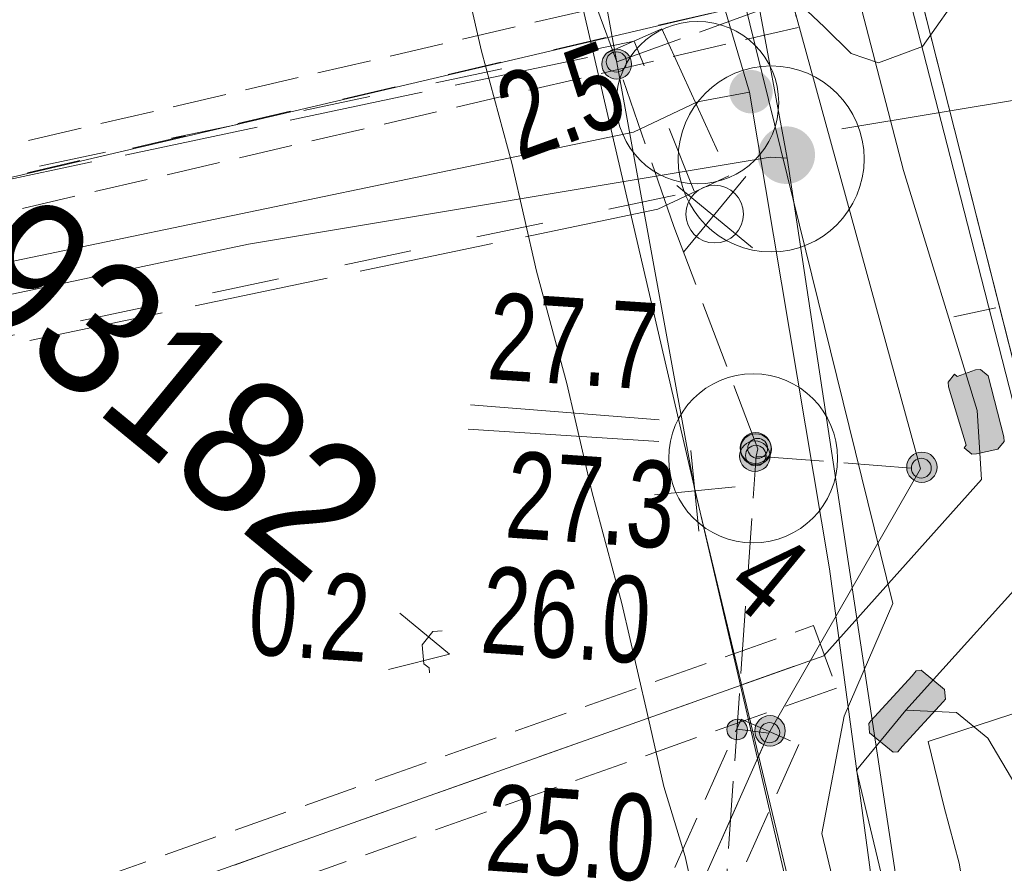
# Model space of a CAD drawing. Header units: metres. Extents: x -740 to 758, y -633 to 854.
# Tile 79 of 256: x -472 to -466, y 16 to 21. Entities that reach past the tile are written whole.
import ezdxf

# ---------------------------------------------------------------- set-up
doc = ezdxf.new("R2010")
doc.units = ezdxf.units.M
doc.header["$MEASUREMENT"] = 0
for name, pattern in [('333_125', [0.4576, 0.3328, -0.1248]), ('333_333', [0.6656, 0.3328, -0.3328]), ('416_125', [0.5408, 0.416, -0.1248]), ('416_416', [0.832, 0.416, -0.416]), ('832_208', [1.04, 0.832, -0.208])]:
    doc.linetypes.add(name, pattern=pattern)
for name, color, linetype in [('Gas.LOVION', 7, 'Continuous'), ('Grundkarte.LOVION', 7, 'Continuous'), ('Grundkarte_Text.LOVION', 7, 'Continuous'), ('Strom.LOVION', 7, 'Continuous'), ('StromBemass.LOVION', 7, 'Continuous'), ('Telko.LOVION', 7, 'Continuous'), ('Wasser.LOVION', 7, 'Continuous')]:
    doc.layers.add(name, color=color, linetype=linetype)
doc.styles.add('ERSTELLTER_STIL_1', font='arial.ttf')

msp = doc.modelspace()

# ---------------------------------------------------------------- hatches: boundary and pattern name
at = {"layer": 'Gas.LOVION', "linetype": 'Continuous', "lineweight": 13}
for points in [[(-467.313, 20.2443), (-467.3001, 20.2621), (-467.2895, 20.2815), (-467.2815, 20.302), (-467.2761, 20.3233), (-467.2734, 20.3452), (-467.2735, 20.3672), (-467.2763, 20.389), (-467.2819, 20.4103), (-467.29, 20.4308), (-467.3007, 20.45), (-467.3137, 20.4678), (-467.3288, 20.4838), (-467.3458, 20.4978), (-467.3645, 20.5095), (-467.3844, 20.5188), (-467.4054, 20.5256), (-467.427, 20.5296), (-467.449, 20.5309), (-467.471, 20.5295), (-467.4926, 20.5253), (-467.5135, 20.5184), (-467.5334, 20.509), (-467.5519, 20.4971), (-467.5689, 20.483), (-467.5839, 20.4669), (-467.5968, 20.4491), (-467.6073, 20.4297), (-467.6154, 20.4092), (-467.6208, 20.3879), (-467.6235, 20.366), (-467.6234, 20.344), (-467.6206, 20.3222), (-467.615, 20.3009), (-467.6068, 20.2804), (-467.5962, 20.2612), (-467.5832, 20.2434), (-467.568, 20.2274), (-467.551, 20.2134), (-467.5324, 20.2017), (-467.5125, 20.1924), (-467.4915, 20.1856), (-467.4698, 20.1816), (-467.4479, 20.1803), (-467.4259, 20.1817), (-467.4043, 20.1859), (-467.3834, 20.1928), (-467.3635, 20.2022), (-467.3449, 20.2141), (-467.328, 20.2282)], [(-467.3102, 20.2486), (-467.2973, 20.2664), (-467.2867, 20.2857), (-467.2787, 20.3062), (-467.2733, 20.3276), (-467.2706, 20.3494), (-467.2707, 20.3715), (-467.2735, 20.3933), (-467.2791, 20.4146), (-467.2872, 20.435), (-467.2979, 20.4543), (-467.3109, 20.4721), (-467.326, 20.4881), (-467.343, 20.5021), (-467.3617, 20.5138), (-467.3816, 20.5231), (-467.4026, 20.5298), (-467.4242, 20.5339), (-467.4462, 20.5352), (-467.4682, 20.5338), (-467.4898, 20.5296), (-467.5107, 20.5227), (-467.5306, 20.5132), (-467.5491, 20.5014), (-467.5661, 20.4873), (-467.5811, 20.4712), (-467.594, 20.4533), (-467.6045, 20.434), (-467.6125, 20.4135), (-467.6179, 20.3922), (-467.6206, 20.3703), (-467.6206, 20.3483), (-467.6177, 20.3265), (-467.6122, 20.3052), (-467.604, 20.2847), (-467.5934, 20.2655), (-467.5804, 20.2477), (-467.5652, 20.2317), (-467.5482, 20.2177), (-467.5296, 20.206), (-467.5096, 20.1967), (-467.4887, 20.1899), (-467.467, 20.1859), (-467.4451, 20.1846), (-467.4231, 20.186), (-467.4015, 20.1902), (-467.3806, 20.1971), (-467.3607, 20.2065), (-467.3421, 20.2184), (-467.3252, 20.2325)]]:
    msp.add_hatch(color=7, dxfattribs=at).paths.add_polyline_path(points)
at = {"layer": 'Strom.LOVION', "linetype": 'Continuous', "lineweight": 13}
for points in [[(-466.448, 18.9301), (-466.339, 18.5713), (-466.3523, 18.5553), (-466.304, 18.5156), (-466.2748, 18.5185), (-466.1445, 18.546), (-466.1048, 18.5942), (-466.1077, 18.6235), (-466.2035, 18.9984), (-466.2517, 19.038), (-466.2809, 19.0351), (-466.3952, 18.9944), (-466.4113, 19.0076), (-466.4509, 18.9594)], [(-466.6729, 17.1496), (-466.9267, 16.8735), (-466.9399, 16.8575), (-466.9342, 16.7989), (-466.7896, 16.68), (-466.7603, 16.6829), (-466.7339, 16.715), (-466.4801, 16.9911), (-466.4669, 17.0072), (-466.4726, 17.0657), (-466.6172, 17.1846), (-466.6465, 17.1817)]]:
    msp.add_hatch(color=7, dxfattribs=at).paths.add_polyline_path(points)
at = {"layer": 'StromBemass.LOVION', "linetype": 'Continuous', "lineweight": 13}
for points in [[(-468.4215, 20.8599), (-468.4147, 20.8692), (-468.4092, 20.8794), (-468.405, 20.8901), (-468.4022, 20.9013), (-468.4008, 20.9127), (-468.4008, 20.9242), (-468.4023, 20.9357), (-468.4052, 20.9468), (-468.4095, 20.9576), (-468.415, 20.9676), (-468.4219, 20.9769), (-468.4298, 20.9853), (-468.4387, 20.9927), (-468.4484, 20.9988), (-468.4589, 21.0037), (-468.4699, 21.0072), (-468.4812, 21.0093), (-468.4927, 21.01), (-468.5042, 21.0093), (-468.5155, 21.0071), (-468.5265, 21.0035), (-468.5369, 20.9985), (-468.5466, 20.9923), (-468.5555, 20.9849), (-468.5634, 20.9765), (-468.5701, 20.9671), (-468.5756, 20.957), (-468.5799, 20.9463), (-468.5827, 20.9351), (-468.5841, 20.9237), (-468.5841, 20.9121), (-468.5826, 20.9007), (-468.5797, 20.8895), (-468.5754, 20.8788), (-468.5698, 20.8687), (-468.563, 20.8594), (-468.5551, 20.851), (-468.5462, 20.8437), (-468.5364, 20.8376), (-468.526, 20.8327), (-468.515, 20.8292), (-468.5036, 20.827), (-468.4921, 20.8264), (-468.4806, 20.8271), (-468.4693, 20.8293), (-468.4583, 20.8329), (-468.4479, 20.8379), (-468.4382, 20.8441), (-468.4293, 20.8514)], [(-468.4462, 20.8923), (-468.4417, 20.8986), (-468.4379, 20.9055), (-468.435, 20.9128), (-468.4331, 20.9204), (-468.4321, 20.9282), (-468.4322, 20.9361), (-468.4332, 20.9439), (-468.4352, 20.9515), (-468.4381, 20.9587), (-468.4419, 20.9656), (-468.4465, 20.9719), (-468.4519, 20.9777), (-468.458, 20.9826), (-468.4646, 20.9868), (-468.4717, 20.9901), (-468.4792, 20.9925), (-468.4869, 20.994), (-468.4947, 20.9945), (-468.5026, 20.9939), (-468.5103, 20.9924), (-468.5177, 20.99), (-468.5248, 20.9866), (-468.5314, 20.9824), (-468.5375, 20.9774), (-468.5428, 20.9716), (-468.5474, 20.9653), (-468.5512, 20.9584), (-468.554, 20.9511), (-468.556, 20.9435), (-468.5569, 20.9357), (-468.5569, 20.9278), (-468.5559, 20.92), (-468.5539, 20.9125), (-468.551, 20.9052), (-468.5472, 20.8983), (-468.5426, 20.892), (-468.5372, 20.8863), (-468.5311, 20.8813), (-468.5245, 20.8771), (-468.5174, 20.8738), (-468.5099, 20.8714), (-468.5022, 20.8699), (-468.4943, 20.8695), (-468.4865, 20.87), (-468.4788, 20.8715), (-468.4713, 20.8739), (-468.4642, 20.8773), (-468.4576, 20.8815), (-468.4516, 20.8865)], [(-468.4462, 20.8923), (-468.4417, 20.8986), (-468.4379, 20.9055), (-468.435, 20.9128), (-468.4331, 20.9204), (-468.4321, 20.9282), (-468.4322, 20.9361), (-468.4332, 20.9439), (-468.4352, 20.9515), (-468.4381, 20.9587), (-468.4419, 20.9656), (-468.4465, 20.9719), (-468.4519, 20.9777), (-468.458, 20.9826), (-468.4646, 20.9868), (-468.4717, 20.9901), (-468.4792, 20.9925), (-468.4869, 20.994), (-468.4947, 20.9945), (-468.5026, 20.9939), (-468.5103, 20.9924), (-468.5177, 20.99), (-468.5248, 20.9866), (-468.5314, 20.9824), (-468.5375, 20.9774), (-468.5428, 20.9716), (-468.5474, 20.9653), (-468.5512, 20.9584), (-468.554, 20.9511), (-468.556, 20.9435), (-468.5569, 20.9357), (-468.5569, 20.9278), (-468.5559, 20.92), (-468.5539, 20.9125), (-468.551, 20.9052), (-468.5472, 20.8983), (-468.5426, 20.892), (-468.5372, 20.8863), (-468.5311, 20.8813), (-468.5245, 20.8771), (-468.5174, 20.8738), (-468.5099, 20.8714), (-468.5022, 20.8699), (-468.4943, 20.8695), (-468.4865, 20.87), (-468.4788, 20.8715), (-468.4713, 20.8739), (-468.4642, 20.8773), (-468.4576, 20.8815), (-468.4516, 20.8865)], [(-467.5632, 18.4938), (-467.5563, 18.5035), (-467.5506, 18.5139), (-467.5462, 18.525), (-467.5433, 18.5366), (-467.5418, 18.5484), (-467.5419, 18.5603), (-467.5434, 18.5722), (-467.5464, 18.5837), (-467.5508, 18.5948), (-467.5566, 18.6052), (-467.5636, 18.6148), (-467.5718, 18.6235), (-467.581, 18.6311), (-467.5911, 18.6374), (-467.6019, 18.6424), (-467.6133, 18.6461), (-467.625, 18.6483), (-467.6369, 18.649), (-467.6488, 18.6482), (-467.6605, 18.6459), (-467.6718, 18.6422), (-467.6826, 18.6371), (-467.6926, 18.6307), (-467.7018, 18.6231), (-467.7099, 18.6143), (-467.7169, 18.6047), (-467.7226, 18.5942), (-467.727, 18.5831), (-467.7299, 18.5716), (-467.7313, 18.5597), (-467.7313, 18.5478), (-467.7298, 18.536), (-467.7268, 18.5245), (-467.7223, 18.5134), (-467.7166, 18.503), (-467.7095, 18.4933), (-467.7013, 18.4847), (-467.6921, 18.4771), (-467.682, 18.4707), (-467.6712, 18.4657), (-467.6599, 18.4621), (-467.6482, 18.4599), (-467.6363, 18.4592), (-467.6244, 18.4599), (-467.6127, 18.4622), (-467.6014, 18.4659), (-467.5906, 18.471), (-467.5805, 18.4775), (-467.5714, 18.4851)], [(-467.5613, 18.4859), (-467.5543, 18.4956), (-467.5486, 18.5061), (-467.5442, 18.5173), (-467.5413, 18.5289), (-467.5398, 18.5408), (-467.5398, 18.5528), (-467.5414, 18.5647), (-467.5444, 18.5763), (-467.5488, 18.5874), (-467.5547, 18.5979), (-467.5617, 18.6075), (-467.57, 18.6163), (-467.5792, 18.6239), (-467.5894, 18.6303), (-467.6002, 18.6353), (-467.6116, 18.639), (-467.6234, 18.6412), (-467.6354, 18.6419), (-467.6473, 18.6411), (-467.6591, 18.6388), (-467.6705, 18.6351), (-467.6813, 18.63), (-467.6914, 18.6235), (-467.7006, 18.6158), (-467.7088, 18.6071), (-467.7158, 18.5974), (-467.7216, 18.5868), (-467.7259, 18.5757), (-467.7289, 18.5641), (-467.7304, 18.5522), (-467.7303, 18.5402), (-467.7288, 18.5283), (-467.7258, 18.5167), (-467.7213, 18.5056), (-467.7155, 18.4951), (-467.7084, 18.4854), (-467.7002, 18.4767), (-467.6909, 18.4691), (-467.6808, 18.4627), (-467.6699, 18.4576), (-467.6585, 18.4539), (-467.6467, 18.4517), (-467.6348, 18.451), (-467.6228, 18.4518), (-467.611, 18.4541), (-467.5997, 18.4578), (-467.5888, 18.463), (-467.5787, 18.4694), (-467.5695, 18.4771)], [(-467.5684, 18.4434), (-467.5615, 18.453), (-467.5558, 18.4634), (-467.5515, 18.4744), (-467.5486, 18.4858), (-467.5471, 18.4975), (-467.5472, 18.5094), (-467.5487, 18.5211), (-467.5517, 18.5325), (-467.5561, 18.5435), (-467.5618, 18.5538), (-467.5688, 18.5633), (-467.5769, 18.5719), (-467.586, 18.5794), (-467.596, 18.5857), (-467.6067, 18.5907), (-467.6179, 18.5943), (-467.6296, 18.5965), (-467.6414, 18.5972), (-467.6531, 18.5964), (-467.6647, 18.5942), (-467.676, 18.5905), (-467.6866, 18.5854), (-467.6966, 18.5791), (-467.7057, 18.5715), (-467.7137, 18.5629), (-467.7206, 18.5533), (-467.7263, 18.5429), (-467.7306, 18.5319), (-467.7335, 18.5205), (-467.735, 18.5088), (-467.7349, 18.4969), (-467.7334, 18.4852), (-467.7304, 18.4738), (-467.726, 18.4628), (-467.7203, 18.4525), (-467.7133, 18.443), (-467.7052, 18.4344), (-467.6961, 18.4269), (-467.6861, 18.4206), (-467.6754, 18.4156), (-467.6642, 18.412), (-467.6525, 18.4098), (-467.6407, 18.4091), (-467.629, 18.4099), (-467.6174, 18.4121), (-467.6061, 18.4158), (-467.5955, 18.4209), (-467.5855, 18.4272), (-467.5764, 18.4348)], [(-467.5867, 18.467), (-467.582, 18.4735), (-467.5782, 18.4805), (-467.5753, 18.4879), (-467.5734, 18.4956), (-467.5724, 18.5035), (-467.5724, 18.5114), (-467.5735, 18.5193), (-467.5755, 18.527), (-467.5784, 18.5344), (-467.5823, 18.5413), (-467.587, 18.5477), (-467.5924, 18.5535), (-467.5986, 18.5586), (-467.6053, 18.5628), (-467.6125, 18.5662), (-467.6201, 18.5686), (-467.6279, 18.5701), (-467.6358, 18.5705), (-467.6437, 18.57), (-467.6515, 18.5685), (-467.6591, 18.566), (-467.6663, 18.5626), (-467.673, 18.5583), (-467.6791, 18.5532), (-467.6845, 18.5474), (-467.6892, 18.541), (-467.693, 18.534), (-467.6959, 18.5266), (-467.6978, 18.5189), (-467.6988, 18.511), (-467.6988, 18.5031), (-467.6978, 18.4952), (-467.6958, 18.4875), (-467.6928, 18.4801), (-467.6889, 18.4731), (-467.6843, 18.4667), (-467.6788, 18.4609), (-467.6727, 18.4559), (-467.6659, 18.4517), (-467.6587, 18.4483), (-467.6512, 18.4459), (-467.6433, 18.4444), (-467.6354, 18.4439), (-467.6275, 18.4444), (-467.6197, 18.446), (-467.6121, 18.4484), (-467.6049, 18.4519), (-467.5982, 18.4561), (-467.5921, 18.4612)], [(-467.5867, 18.467), (-467.582, 18.4735), (-467.5782, 18.4805), (-467.5753, 18.4879), (-467.5734, 18.4956), (-467.5724, 18.5035), (-467.5724, 18.5114), (-467.5735, 18.5193), (-467.5755, 18.527), (-467.5784, 18.5344), (-467.5823, 18.5413), (-467.587, 18.5477), (-467.5924, 18.5535), (-467.5986, 18.5586), (-467.6053, 18.5628), (-467.6125, 18.5662), (-467.6201, 18.5686), (-467.6279, 18.5701), (-467.6358, 18.5705), (-467.6437, 18.57), (-467.6515, 18.5685), (-467.6591, 18.566), (-467.6663, 18.5626), (-467.673, 18.5583), (-467.6791, 18.5532), (-467.6845, 18.5474), (-467.6892, 18.541), (-467.693, 18.534), (-467.6959, 18.5266), (-467.6978, 18.5189), (-467.6988, 18.511), (-467.6988, 18.5031), (-467.6978, 18.4952), (-467.6958, 18.4875), (-467.6928, 18.4801), (-467.6889, 18.4731), (-467.6843, 18.4667), (-467.6788, 18.4609), (-467.6727, 18.4559), (-467.6659, 18.4517), (-467.6587, 18.4483), (-467.6512, 18.4459), (-467.6433, 18.4444), (-467.6354, 18.4439), (-467.6275, 18.4444), (-467.6197, 18.446), (-467.6121, 18.4484), (-467.6049, 18.4519), (-467.5982, 18.4561), (-467.5921, 18.4612)], [(-467.5766, 18.5126), (-467.5721, 18.5189), (-467.5684, 18.5257), (-467.5656, 18.5328), (-467.5637, 18.5403), (-467.5628, 18.548), (-467.5628, 18.5557), (-467.5638, 18.5633), (-467.5657, 18.5708), (-467.5686, 18.5779), (-467.5723, 18.5847), (-467.5769, 18.5909), (-467.5822, 18.5965), (-467.5881, 18.6014), (-467.5946, 18.6055), (-467.6016, 18.6087), (-467.609, 18.6111), (-467.6165, 18.6125), (-467.6242, 18.613), (-467.6319, 18.6125), (-467.6395, 18.611), (-467.6468, 18.6086), (-467.6538, 18.6053), (-467.6603, 18.6011), (-467.6662, 18.5962), (-467.6715, 18.5906), (-467.676, 18.5843), (-467.6797, 18.5776), (-467.6825, 18.5704), (-467.6844, 18.5629), (-467.6853, 18.5553), (-467.6853, 18.5476), (-467.6843, 18.5399), (-467.6823, 18.5325), (-467.6795, 18.5253), (-467.6757, 18.5186), (-467.6712, 18.5123), (-467.6659, 18.5067), (-467.6599, 18.5018), (-467.6534, 18.4977), (-467.6464, 18.4945), (-467.6391, 18.4921), (-467.6315, 18.4907), (-467.6238, 18.4902), (-467.6161, 18.4907), (-467.6086, 18.4922), (-467.6013, 18.4946), (-467.5943, 18.4979), (-467.5878, 18.5021), (-467.5819, 18.507)], [(-467.5766, 18.5126), (-467.5721, 18.5189), (-467.5684, 18.5257), (-467.5656, 18.5328), (-467.5637, 18.5403), (-467.5628, 18.548), (-467.5628, 18.5557), (-467.5638, 18.5633), (-467.5657, 18.5708), (-467.5686, 18.5779), (-467.5723, 18.5847), (-467.5769, 18.5909), (-467.5822, 18.5965), (-467.5881, 18.6014), (-467.5946, 18.6055), (-467.6016, 18.6087), (-467.609, 18.6111), (-467.6165, 18.6125), (-467.6242, 18.613), (-467.6319, 18.6125), (-467.6395, 18.611), (-467.6468, 18.6086), (-467.6538, 18.6053), (-467.6603, 18.6011), (-467.6662, 18.5962), (-467.6715, 18.5906), (-467.676, 18.5843), (-467.6797, 18.5776), (-467.6825, 18.5704), (-467.6844, 18.5629), (-467.6853, 18.5553), (-467.6853, 18.5476), (-467.6843, 18.5399), (-467.6823, 18.5325), (-467.6795, 18.5253), (-467.6757, 18.5186), (-467.6712, 18.5123), (-467.6659, 18.5067), (-467.6599, 18.5018), (-467.6534, 18.4977), (-467.6464, 18.4945), (-467.6391, 18.4921), (-467.6315, 18.4907), (-467.6238, 18.4902), (-467.6161, 18.4907), (-467.6086, 18.4922), (-467.6013, 18.4946), (-467.5943, 18.4979), (-467.5878, 18.5021), (-467.5819, 18.507)], [(-467.5766, 18.5126), (-467.5721, 18.5189), (-467.5684, 18.5257), (-467.5656, 18.5328), (-467.5637, 18.5403), (-467.5628, 18.548), (-467.5628, 18.5557), (-467.5638, 18.5633), (-467.5657, 18.5708), (-467.5686, 18.5779), (-467.5723, 18.5847), (-467.5769, 18.5909), (-467.5822, 18.5965), (-467.5881, 18.6014), (-467.5946, 18.6055), (-467.6016, 18.6087), (-467.609, 18.6111), (-467.6165, 18.6125), (-467.6242, 18.613), (-467.6319, 18.6125), (-467.6395, 18.611), (-467.6468, 18.6086), (-467.6538, 18.6053), (-467.6603, 18.6011), (-467.6662, 18.5962), (-467.6715, 18.5906), (-467.676, 18.5843), (-467.6797, 18.5776), (-467.6825, 18.5704), (-467.6844, 18.5629), (-467.6853, 18.5553), (-467.6853, 18.5476), (-467.6843, 18.5399), (-467.6823, 18.5325), (-467.6795, 18.5253), (-467.6757, 18.5186), (-467.6712, 18.5123), (-467.6659, 18.5067), (-467.6599, 18.5018), (-467.6534, 18.4977), (-467.6464, 18.4945), (-467.6391, 18.4921), (-467.6315, 18.4907), (-467.6238, 18.4902), (-467.6161, 18.4907), (-467.6086, 18.4922), (-467.6013, 18.4946), (-467.5943, 18.4979), (-467.5878, 18.5021), (-467.5819, 18.507)], [(-466.5402, 18.3759), (-466.5333, 18.3854), (-466.5277, 18.3957), (-466.5234, 18.4066), (-466.5205, 18.418), (-466.5191, 18.4297), (-466.5191, 18.4414), (-466.5206, 18.4531), (-466.5236, 18.4644), (-466.5279, 18.4753), (-466.5336, 18.4856), (-466.5406, 18.4951), (-466.5486, 18.5036), (-466.5577, 18.5111), (-466.5676, 18.5173), (-466.5783, 18.5223), (-466.5895, 18.5259), (-466.601, 18.5281), (-466.6127, 18.5288), (-466.6244, 18.528), (-466.636, 18.5258), (-466.6471, 18.5221), (-466.6577, 18.5171), (-466.6676, 18.5107), (-466.6767, 18.5032), (-466.6847, 18.4946), (-466.6915, 18.4851), (-466.6972, 18.4748), (-466.7015, 18.4639), (-466.7043, 18.4525), (-466.7058, 18.4408), (-466.7057, 18.4291), (-466.7042, 18.4174), (-466.7013, 18.4061), (-466.6969, 18.3952), (-466.6912, 18.3849), (-466.6843, 18.3754), (-466.6762, 18.3669), (-466.6672, 18.3594), (-466.6572, 18.3532), (-466.6466, 18.3482), (-466.6354, 18.3446), (-466.6239, 18.3424), (-466.6121, 18.3417), (-466.6004, 18.3425), (-466.5889, 18.3448), (-466.5777, 18.3484), (-466.5671, 18.3535), (-466.5572, 18.3598), (-466.5482, 18.3673)], [(-466.5687, 18.3907), (-466.5642, 18.3969), (-466.5605, 18.4037), (-466.5577, 18.4108), (-466.5558, 18.4183), (-466.5549, 18.4259), (-466.5549, 18.4336), (-466.5559, 18.4412), (-466.5579, 18.4487), (-466.5607, 18.4558), (-466.5644, 18.4625), (-466.569, 18.4688), (-466.5743, 18.4743), (-466.5802, 18.4792), (-466.5867, 18.4833), (-466.5937, 18.4866), (-466.601, 18.4889), (-466.6085, 18.4903), (-466.6162, 18.4908), (-466.6239, 18.4903), (-466.6314, 18.4888), (-466.6387, 18.4864), (-466.6457, 18.4831), (-466.6522, 18.479), (-466.6581, 18.4741), (-466.6633, 18.4684), (-466.6678, 18.4622), (-466.6715, 18.4555), (-466.6743, 18.4483), (-466.6762, 18.4409), (-466.6771, 18.4332), (-466.6771, 18.4255), (-466.6761, 18.4179), (-466.6742, 18.4105), (-466.6713, 18.4033), (-466.6676, 18.3966), (-466.6631, 18.3904), (-466.6578, 18.3848), (-466.6518, 18.3799), (-466.6453, 18.3758), (-466.6384, 18.3726), (-466.6311, 18.3702), (-466.6235, 18.3688), (-466.6158, 18.3684), (-466.6081, 18.3689), (-466.6006, 18.3703), (-466.5933, 18.3727), (-466.5864, 18.376), (-466.5799, 18.3802), (-466.574, 18.3851)], [(-467.702, 16.7793), (-467.6974, 16.7857), (-467.6936, 16.7927), (-467.6907, 16.8001), (-467.6887, 16.8078), (-467.6878, 16.8157), (-467.6878, 16.8236), (-467.6888, 16.8315), (-467.6908, 16.8392), (-467.6937, 16.8465), (-467.6976, 16.8535), (-467.7023, 16.8599), (-467.7077, 16.8656), (-467.7139, 16.8707), (-467.7206, 16.8749), (-467.7278, 16.8783), (-467.7353, 16.8807), (-467.7431, 16.8822), (-467.7511, 16.8826), (-467.759, 16.8821), (-467.7668, 16.8806), (-467.7743, 16.8781), (-467.7815, 16.8747), (-467.7882, 16.8704), (-467.7943, 16.8654), (-467.7997, 16.8596), (-467.8043, 16.8531), (-467.8081, 16.8462), (-467.811, 16.8388), (-467.813, 16.8311), (-467.8139, 16.8232), (-467.8139, 16.8153), (-467.8129, 16.8074), (-467.8109, 16.7997), (-467.8079, 16.7923), (-467.8041, 16.7854), (-467.7994, 16.779), (-467.794, 16.7732), (-467.7878, 16.7682), (-467.7811, 16.764), (-467.7739, 16.7606), (-467.7664, 16.7582), (-467.7586, 16.7567), (-467.7506, 16.7562), (-467.7427, 16.7568), (-467.7349, 16.7583), (-467.7274, 16.7607), (-467.7202, 16.7641), (-467.7135, 16.7684), (-467.7074, 16.7735)], [(-467.702, 16.7793), (-467.6974, 16.7857), (-467.6936, 16.7927), (-467.6907, 16.8001), (-467.6887, 16.8078), (-467.6878, 16.8157), (-467.6878, 16.8236), (-467.6888, 16.8315), (-467.6908, 16.8392), (-467.6937, 16.8465), (-467.6976, 16.8535), (-467.7023, 16.8599), (-467.7077, 16.8656), (-467.7139, 16.8707), (-467.7206, 16.8749), (-467.7278, 16.8783), (-467.7353, 16.8807), (-467.7431, 16.8822), (-467.7511, 16.8826), (-467.759, 16.8821), (-467.7668, 16.8806), (-467.7743, 16.8781), (-467.7815, 16.8747), (-467.7882, 16.8704), (-467.7943, 16.8654), (-467.7997, 16.8596), (-467.8043, 16.8531), (-467.8081, 16.8462), (-467.811, 16.8388), (-467.813, 16.8311), (-467.8139, 16.8232), (-467.8139, 16.8153), (-467.8129, 16.8074), (-467.8109, 16.7997), (-467.8079, 16.7923), (-467.8041, 16.7854), (-467.7994, 16.779), (-467.794, 16.7732), (-467.7878, 16.7682), (-467.7811, 16.764), (-467.7739, 16.7606), (-467.7664, 16.7582), (-467.7586, 16.7567), (-467.7506, 16.7562), (-467.7427, 16.7568), (-467.7349, 16.7583), (-467.7274, 16.7607), (-467.7202, 16.7641), (-467.7135, 16.7684), (-467.7074, 16.7735)], [(-467.4753, 16.7513), (-467.4684, 16.7609), (-467.4627, 16.7713), (-467.4584, 16.7823), (-467.4555, 16.7937), (-467.4541, 16.8055), (-467.4541, 16.8173), (-467.4556, 16.829), (-467.4586, 16.8405), (-467.463, 16.8514), (-467.4687, 16.8618), (-467.4757, 16.8713), (-467.4838, 16.8799), (-467.493, 16.8874), (-467.503, 16.8937), (-467.5137, 16.8987), (-467.5249, 16.9023), (-467.5365, 16.9045), (-467.5484, 16.9052), (-467.5601, 16.9044), (-467.5718, 16.9022), (-467.583, 16.8985), (-467.5937, 16.8934), (-467.6036, 16.8871), (-467.6127, 16.8795), (-467.6208, 16.8709), (-467.6277, 16.8613), (-467.6334, 16.8509), (-467.6377, 16.8399), (-467.6406, 16.8284), (-467.642, 16.8167), (-467.642, 16.8049), (-467.6405, 16.7932), (-467.6375, 16.7817), (-467.6331, 16.7707), (-467.6274, 16.7604), (-467.6204, 16.7509), (-467.6123, 16.7423), (-467.6031, 16.7348), (-467.5931, 16.7285), (-467.5824, 16.7235), (-467.5712, 16.7198), (-467.5595, 16.7177), (-467.5477, 16.717), (-467.5359, 16.7177), (-467.5243, 16.72), (-467.5131, 16.7237), (-467.5024, 16.7287), (-467.4925, 16.7351), (-467.4834, 16.7427)], [(-467.5023, 16.7607), (-467.4977, 16.767), (-467.494, 16.7739), (-467.4911, 16.7811), (-467.4892, 16.7887), (-467.4882, 16.7964), (-467.4883, 16.8043), (-467.4893, 16.812), (-467.4912, 16.8195), (-467.4941, 16.8268), (-467.4979, 16.8336), (-467.5025, 16.8399), (-467.5079, 16.8456), (-467.5139, 16.8505), (-467.5205, 16.8547), (-467.5276, 16.858), (-467.535, 16.8604), (-467.5427, 16.8618), (-467.5505, 16.8623), (-467.5583, 16.8618), (-467.5659, 16.8603), (-467.5733, 16.8579), (-467.5804, 16.8545), (-467.587, 16.8503), (-467.593, 16.8453), (-467.5983, 16.8396), (-467.6028, 16.8333), (-467.6066, 16.8264), (-467.6094, 16.8192), (-467.6113, 16.8116), (-467.6123, 16.8039), (-467.6123, 16.796), (-467.6113, 16.7883), (-467.6093, 16.7808), (-467.6064, 16.7735), (-467.6026, 16.7667), (-467.598, 16.7604), (-467.5927, 16.7547), (-467.5866, 16.7498), (-467.58, 16.7456), (-467.573, 16.7423), (-467.5655, 16.7399), (-467.5579, 16.7385), (-467.5501, 16.738), (-467.5423, 16.7385), (-467.5346, 16.74), (-467.5272, 16.7424), (-467.5202, 16.7458), (-467.5136, 16.75), (-467.5076, 16.755)]]:
    msp.add_hatch(color=7, dxfattribs=at).paths.add_polyline_path(points)
at = {"layer": 'Wasser.LOVION', "linetype": 'Continuous', "lineweight": 13}
msp.add_hatch(color=7, dxfattribs=at).paths.add_polyline_path([(-467.5617, 20.6638), (-467.5518, 20.6774), (-467.5438, 20.6922), (-467.5377, 20.7078), (-467.5335, 20.7241), (-467.5315, 20.7408), (-467.5315, 20.7576), (-467.5337, 20.7742), (-467.5379, 20.7905), (-467.5442, 20.8061), (-467.5523, 20.8208), (-467.5622, 20.8343), (-467.5738, 20.8465), (-467.5867, 20.8572), (-467.601, 20.8662), (-467.6162, 20.8733), (-467.6322, 20.8784), (-467.6487, 20.8815), (-467.6654, 20.8825), (-467.6822, 20.8814), (-467.6987, 20.8782), (-467.7147, 20.8729), (-467.7298, 20.8657), (-467.744, 20.8567), (-467.7569, 20.8459), (-467.7684, 20.8337), (-467.7782, 20.82), (-467.7862, 20.8053), (-467.7924, 20.7897), (-467.7965, 20.7734), (-467.7986, 20.7567), (-467.7985, 20.7399), (-467.7963, 20.7232), (-467.7921, 20.707), (-467.7859, 20.6914), (-467.7777, 20.6767), (-467.7678, 20.6631), (-467.7563, 20.6509), (-467.7433, 20.6402), (-467.7291, 20.6313), (-467.7139, 20.6242), (-467.6979, 20.619), (-467.6814, 20.616), (-467.6646, 20.6149), (-467.6478, 20.6161), (-467.6313, 20.6193), (-467.6154, 20.6245), (-467.6002, 20.6317), (-467.586, 20.6408), (-467.5731, 20.6515)])
msp.add_hatch(color=7, dxfattribs=at).paths.add_polyline_path([(-467.5617, 20.6638), (-467.5518, 20.6774), (-467.5438, 20.6922), (-467.5377, 20.7078), (-467.5335, 20.7241), (-467.5315, 20.7408), (-467.5315, 20.7576), (-467.5337, 20.7742), (-467.5379, 20.7905), (-467.5442, 20.8061), (-467.5523, 20.8208), (-467.5622, 20.8343), (-467.5738, 20.8465), (-467.5867, 20.8572), (-467.601, 20.8662), (-467.6162, 20.8733), (-467.6322, 20.8784), (-467.6487, 20.8815), (-467.6654, 20.8825), (-467.6822, 20.8814), (-467.6987, 20.8782), (-467.7147, 20.8729), (-467.7298, 20.8657), (-467.744, 20.8567), (-467.7569, 20.8459), (-467.7684, 20.8337), (-467.7782, 20.82), (-467.7862, 20.8053), (-467.7924, 20.7897), (-467.7965, 20.7734), (-467.7986, 20.7567), (-467.7985, 20.7399), (-467.7963, 20.7232), (-467.7921, 20.707), (-467.7859, 20.6914), (-467.7777, 20.6767), (-467.7678, 20.6631), (-467.7563, 20.6509), (-467.7433, 20.6402), (-467.7291, 20.6313), (-467.7139, 20.6242), (-467.6979, 20.619), (-467.6814, 20.616), (-467.6646, 20.6149), (-467.6478, 20.6161), (-467.6313, 20.6193), (-467.6154, 20.6245), (-467.6002, 20.6317), (-467.586, 20.6408), (-467.5731, 20.6515)])

# ---------------------------------------------------------------- linework, layer by layer
at = {"layer": 'Gas.LOVION', "color": 5, "linetype": 'Continuous', "lineweight": 18}
for points in [[(-497.5159, -140.6355), (-496.321, -133.0558), (-494.8319, -124.1025), (-492.3808, -110.9322), (-489.7196, -100.0614), (-485.9934, -84.062), (-482.8783, -73.7528), (-479.4638, -62.4242), (-476.4368, -50.9117), (-476.1075, -49.5939), (-475.7715, -46.5315), (-470.5294, -26.6894), (-463.97, -2.7876), (-464.1074, -1.3824), (-464.2725, -0.6005), (-467.443, 20.3402), (-469.3678, 30.8069), (-470.1313, 34.9883), (-470.2546, 35.4935)], [(-467.443, 20.3402), (-467.5469, 20.3448), (-470.7604, 19.809), (-476.8851, 18.5156), (-482.9247, 17.2601), (-488.2589, 16.044)]]:
    msp.add_lwpolyline(points, dxfattribs=at)
at = {"layer": 'Gas.LOVION', "color": 7, "linetype": 'Continuous', "lineweight": 13}
msp.add_circle((-467.5408, 20.3344), 0.5729, dxfattribs=at)
at = {"layer": 'Grundkarte.LOVION', "color": 8, "linetype": 'Continuous', "lineweight": 18}
for points in [[(-407.6555, 54.6924), (-402.3548, 33.4279), (-431.2808, 26.0777), (-465.5926, 17.2847), (-467.9023, 26.3986), (-467.3975, 29.6991), (-476.5401, 66.0752), (-434.6196, 76.8535)], [(-476.5401, 66.0752), (-467.3975, 29.6991), (-467.9023, 26.3986), (-465.5926, 17.2847), (-465.2038, 15.7267), (-465.1545, 15.5247), (-465.0995, 15.264), (-464.9022, 14.4558), (-464.8208, 14.2273), (-464.7979, 13.9931), (-464.6499, 13.3869), (-464.627, 13.1527), (-464.5284, 12.7485), (-464.5055, 12.5143), (-464.4562, 12.3122), (-464.3747, 12.0838), (-464.3518, 11.8495), (-464.3025, 11.6475)], [(-476.5401, 66.0752), (-467.3975, 29.6991), (-467.9023, 26.3986), (-465.5926, 17.2847), (-465.2038, 15.7267), (-465.073, 15.2962), (-465.0008, 14.8599), (-464.9022, 14.4558), (-464.7979, 13.9931), (-464.6992, 13.5889), (-464.627, 13.1527), (-464.5284, 12.7485), (-464.4562, 12.3122), (-464.3518, 11.8495), (-464.2074, 10.977)], [(-467.9023, 26.3986), (-465.5926, 17.2847)], [(-466.9338, 11.6562), (-467.0646, 12.0868), (-467.169, 12.5495), (-467.2997, 12.98), (-467.3984, 13.3842), (-467.5027, 13.8468), (-467.6335, 14.2774), (-467.7378, 14.7401), (-467.8364, 15.1442), (-467.9672, 15.5748), (-468.0716, 16.0375), (-468.2023, 16.468), (-468.3067, 16.9307), (-468.4603, 17.5955), (-468.6461, 18.2867), (-468.7998, 18.9514), (-468.9856, 19.6426), (-469.1393, 20.3074), (-469.3251, 20.9985), (-469.6324, 22.3281)], [(-466.4163, 19.3618), (-466.1557, 19.4168)], [(-466.5743, 16.7454), (-465.5433, 17.0827)], [(-464.3861, 8.2699), (-464.5054, 8.5834), (-464.5662, 8.9026), (-465.4952, 12.3584), (-465.5616, 12.7362), (-465.6545, 13.0818), (-465.7796, 13.4538), (-465.8461, 13.8315), (-466.0319, 14.5227), (-466.0984, 14.9004), (-466.2234, 15.2724), (-466.3163, 15.618), (-466.3828, 15.9957), (-466.4757, 16.3413), (-466.5743, 16.7454)]]:
    msp.add_lwpolyline(points, dxfattribs=at)
at = {"layer": 'Grundkarte.LOVION', "color": 253, "linetype": 'Continuous', "lineweight": 18}
msp.add_lwpolyline([(-464.2074, 10.977), (-464.3518, 11.8495), (-464.4562, 12.3122), (-464.5284, 12.7485), (-464.627, 13.1527), (-464.6992, 13.5889), (-464.7979, 13.9931), (-464.9022, 14.4558), (-465.0008, 14.8599), (-465.073, 15.2962), (-465.2038, 15.7267), (-465.5926, 17.2847), (-467.9023, 26.3986), (-467.3975, 29.6991), (-476.5401, 66.0752)], dxfattribs=at)
at = {"layer": 'Grundkarte.LOVION', "color": 7, "linetype": 'Continuous', "lineweight": 13}
msp.add_circle((-467.6518, 18.4901), 0.5205, dxfattribs=at)
at = {"layer": 'Strom.LOVION', "color": 1, "linetype": 'Continuous', "lineweight": 18}
for points in [[(-475.2437, -45.4307), (-474.2959, -41.0672), (-473.7615, -38.9756), (-473.0988, -35.7779), (-467.0382, -13.7277), (-465.17, -6.0822), (-465.0285, -4.96), (-464.7056, -1.9138), (-465.4845, 7.2611), (-465.3808, 8.4682), (-466.9267, 14.9081), (-467.2283, 16.179), (-467.092, 16.9017), (-466.7905, 17.5962), (-467.8914, 22.0549), (-469.1865, 26.0809), (-469.0521, 28.6359), (-472.0509, 41.1699), (-471.9697, 42.1532), (-476.5739, 62.0375), (-480.4328, 78.0785), (-482.2811, 84.74), (-487.9038, 107.9384), (-492.4394, 124.401)], [(-467.9095, 23.1467), (-467.6308, 22.11), (-466.6204, 18.4256), (-467.5547, 16.7973), (-474.6556, 0.8522), (-474.3091, 0.029), (-473.5864, -4.0382)]]:
    msp.add_lwpolyline(points, dxfattribs=at)
at = {"layer": 'Strom.LOVION', "color": 5, "linetype": 'Continuous', "lineweight": 18}
for points in [[(-472.0562, -34.804), (-469.3436, -25.2139), (-466.4689, -14.411), (-466.3963, -13.3399), (-465.9084, -11.0755), (-465.6302, -9.6887), (-464.3461, -5.4401), (-464.0542, -4.4953), (-463.6361, -1.3659), (-463.5382, -0.1002), (-463.5989, 0.219), (-465.1246, 7.2076), (-465.8726, 9.1147), (-468.5474, 20.6017), (-469.2113, 23.4628), (-468.3933, 28.0944), (-468.6753, 29.6185), (-468.2863, 30.7796), (-468.4136, 31.4765), (-470.0638, 38.3791), (-470.6998, 40.6518), (-470.6267, 41.2648), (-462.9664, 43.4768)], [(-467.0351, 21.4589), (-467.1648, 21.727), (-467.0253, 21.9623), (-466.7778, 22.0013), (-466.6011, 21.856), (-466.495, 21.5265), (-466.4399, 21.2658), (-466.6088, 21.0277), (-466.8797, 20.9273), (-467.0479, 20.9847), (-467.2115, 21.1461), (-467.4232, 21.347), (-488.2989, 16.4538)], [(-466.7114, 16.9389), (-466.3998, 16.925), (-466.2069, 16.7666), (-465.8351, 16.1379), (-461.1813, 8.1399), (-456.5189, 0.0541), (-457.7279, -4.66)]]:
    msp.add_lwpolyline(points, dxfattribs=at)
at = {"layer": 'Strom.LOVION', "color": 150, "linetype": 'Continuous', "lineweight": 18}
for points in [[(-467.7774, 29.9575), (-468.3704, 29.8256), (-466.7673, 22.8003), (-467.2106, 22.1954), (-467.0351, 21.4589), (-466.7261, 20.2625), (-466.2713, 18.7849)], [(-467.7063, 29.6837), (-468.0094, 29.6097), (-466.4367, 22.744), (-466.8932, 22.123), (-466.439, 20.3497), (-465.818, 17.9277), (-466.7114, 16.9389), (-467.0152, 16.5693), (-466.6396, 14.9952), (-464.9551, 7.7414), (-463.2075, -0.1565), (-463.0092, -1.1272), (-463.798, -5.756), (-465.3013, -9.8782), (-465.8335, -12.2947)], [(-497.9724, 7.927), (-497.4472, 7.8453), (-496.5511, 8.0512), (-496.349, 8.1005), (-492.6475, 8.9353), (-488.3265, 9.9341), (-486.1416, 10.5615), (-467.2171, 17.2737), (-466.2444, 18.3589), (-466.2713, 18.7849)]]:
    msp.add_lwpolyline(points, dxfattribs=at)
at = {"layer": 'Strom.LOVION', "color": 7, "linetype": '333_125', "lineweight": 13}
for points in [[(-467.4565, 21.5359), (-467.3739, 21.145), (-487.6302, 16.4158), (-487.7128, 16.8067)], [(-467.2796, 17.4597), (-467.1385, 17.0745), (-480.1942, 12.4582), (-480.3353, 12.8434)], [(-474.8399, 0.9229), (-467.7258, 16.8841), (-467.3705, 16.7267), (-474.4846, 0.7655)]]:
    msp.add_lwpolyline(points, close=True, dxfattribs=at)
at = {"layer": 'Strom.LOVION', "color": 9, "linetype": '333_333', "lineweight": 18}
for points in [[(-487.6795, 16.6179), (-467.4232, 21.347)], [(-480.2567, 12.6442), (-467.2171, 17.2737)], [(-474.6556, 0.8522), (-467.5547, 16.7973)]]:
    msp.add_lwpolyline(points, dxfattribs=at)
at = {"layer": 'Strom.LOVION', "color": 7, "linetype": 'Continuous', "lineweight": 13}
msp.add_lwpolyline([(-463.7124, 20.4242), (-465.3609, 20.8098), (-467.106, 20.5209)], dxfattribs=at)
at = {"layer": 'Strom.LOVION', "color": 9, "linetype": 'Continuous', "lineweight": 18}
for points in [[(-468.0809, 19.7606), (-467.6979, 20.2266)], [(-468.121, 20.1705), (-467.655, 19.7875)]]:
    msp.add_lwpolyline(points, dxfattribs=at)
at = {"layer": 'Strom.LOVION', "color": 7, "linetype": 'Continuous', "lineweight": 13}
for points in [[(-466.448, 18.9301), (-466.4509, 18.9594), (-466.4113, 19.0076), (-466.3952, 18.9944), (-466.2809, 19.0351), (-466.2517, 19.038), (-466.2035, 18.9984), (-466.1077, 18.6235), (-466.1048, 18.5942), (-466.1445, 18.546), (-466.2748, 18.5185), (-466.304, 18.5156), (-466.3523, 18.5553), (-466.339, 18.5713)], [(-466.6729, 17.1496), (-466.6465, 17.1817), (-466.6172, 17.1846), (-466.4726, 17.0657), (-466.4669, 17.0072), (-466.4801, 16.9911), (-466.7339, 16.715), (-466.7603, 16.6829), (-466.7896, 16.68), (-466.9342, 16.7989), (-466.9399, 16.8575), (-466.9267, 16.8735)]]:
    msp.add_lwpolyline(points, close=True, dxfattribs=at)
at = {"layer": 'Strom.LOVION', "color": 9, "linetype": 'Continuous', "lineweight": 18}
msp.add_circle((-467.889, 19.9947), 0.1777, dxfattribs=at)
at = {"layer": 'StromBemass.LOVION', "color": 7, "linetype": '416_125', "lineweight": 13}
for points in [[(-467.6226, 18.5493), (-468.1406, 19.9173), (-468.491, 20.9323), (-468.7922, 21.7452), (-469.1369, 22.7016), (-471.8673, 30.2226), (-473.8428, 35.6156), (-474.2879, 36.8429), (-474.7955, 38.2563)], [(-468.491, 20.9323), (-467.0351, 21.4589)], [(-482.8585, -62.1649), (-482.1586, -59.3478), (-481.103, -55.1807), (-480.3532, -52.27), (-479.9854, -50.7415), (-479.9205, -50.4987), (-479.6458, -49.3782), (-477.8799, -42.3486), (-476.2072, -35.7271), (-475.9842, -34.8334), (-470.046, -11.2288), (-469.5276, -9.124), (-469.198, -4.3332), (-469.1859, -4.1547), (-468.9756, -1.016), (-468.9589, -0.7336), (-468.8977, 0.4546), (-468.8799, 0.5746), (-468.5641, 5.0536), (-468.3861, 7.4651), (-468.2679, 9.2795), (-468.1843, 10.6916), (-467.6329, 18.5039), (-467.6226, 18.5493)], [(-467.6329, 18.5039), (-466.6204, 18.4256)], [(-467.7493, 16.8227), (-467.5547, 16.7973)]]:
    msp.add_lwpolyline(points, dxfattribs=at)
at = {"layer": 'StromBemass.LOVION', "color": 7, "linetype": 'Continuous', "lineweight": 13}
for points in [[(-469.3928, 18.8196), (-468.231, 18.7263)], [(-469.4078, 18.6703), (-468.2327, 18.5931)], [(-469.8288, 17.5356), (-469.5235, 17.2846), (-469.8984, 17.1889)], [(-469.5671, 17.4282), (-469.6256, 17.4224), (-469.6917, 17.3421), (-469.6802, 17.225), (-469.6481, 17.1986), (-469.6452, 17.1693)]]:
    msp.add_lwpolyline(points, dxfattribs=at)
for centre, radius in [((-468.4924, 20.9182), 0.0918), ((-468.4945, 20.932), 0.0625), ((-468.4945, 20.932), 0.0625), ((-467.6366, 18.5541), 0.0949), ((-467.6351, 18.5465), 0.0954), ((-467.6411, 18.5031), 0.0941), ((-467.6356, 18.5072), 0.0633), ((-467.6356, 18.5072), 0.0633), ((-467.624, 18.5516), 0.0614), ((-467.624, 18.5516), 0.0614), ((-467.624, 18.5516), 0.0614), ((-466.6124, 18.4353), 0.0935), ((-466.616, 18.4296), 0.0612), ((-467.7508, 16.8194), 0.0632), ((-467.7508, 16.8194), 0.0632), ((-467.548, 16.8111), 0.0941), ((-467.5503, 16.8001), 0.0621)]:
    msp.add_circle(centre, radius, dxfattribs=at)
at = {"layer": 'Telko.LOVION', "color": 1, "linetype": 'Continuous', "lineweight": 18}
msp.add_lwpolyline([(-465.1856, -6.5271), (-463.7204, -1.1081), (-465.6907, 8.6153), (-468.0124, 18.3043), (-469.5422, 26.6964), (-471.7523, 37.2091), (-474.3104, 47.2001), (-476.9464, 57.6859), (-478.4051, 65.8042), (-477.316, 66.6052), (-469.1555, 69.2947), (-458.7282, 71.925), (-448.7476, 74.4377), (-438.1268, 77.2051), (-435.7794, 77.8336)], dxfattribs=at)
at = {"layer": 'Telko.LOVION', "color": 7, "linetype": 'Continuous', "lineweight": 13}
for points in [[(-468.0353, 18.5385), (-467.9866, 18.0408)], [(-468.2598, 18.2653), (-467.7621, 18.314)]]:
    msp.add_lwpolyline(points, dxfattribs=at)
at = {"layer": 'Wasser.LOVION', "color": 150, "linetype": 'Continuous', "lineweight": 18}
for points in [[(-471.6758, 40.0539), (-470.7406, 36.0814), (-470.6827, 35.7915), (-470.6145, 35.547), (-470.5755, 35.2996), (-470.5015, 34.9965), (-470.1742, 33.462), (-469.3722, 29.4912), (-468.5409, 25.5234), (-467.9174, 21.5647), (-467.6748, 20.7461), (-467.1808, 17.8093), (-466.6422, 13.8127), (-466.1169, 9.8002), (-465.5491, 5.8065), (-464.8891, 1.1717), (-464.7077, -0.8352), (-464.4772, -1.8323), (-464.603, -2.5096), (-465.2777, -5.1322), (-465.5862, -6.3594), (-466.5855, -10.1959), (-468.5254, -17.8632)], [(-467.6748, 20.7461), (-467.994, 20.6853), (-468.3895, 20.4989), (-475.5009, 19.0204), (-481.315, 17.8756), (-488.3822, 16.5492)]]:
    msp.add_lwpolyline(points, dxfattribs=at)
at = {"layer": 'Wasser.LOVION', "color": 7, "linetype": '832_208', "lineweight": 13}
msp.add_lwpolyline([(-488.2881, 16.0411), (-488.4894, 17.0411), (-481.4222, 18.3675), (-475.5921, 19.4991), (-468.5553, 20.9851), (-468.2154, 21.1366), (-467.8018, 20.2312), (-468.2398, 20.0258), (-475.3937, 18.5284), (-481.2078, 17.3836)], close=True, dxfattribs=at)
at = {"layer": 'Wasser.LOVION', "color": 252, "linetype": '416_416', "lineweight": 18}
msp.add_lwpolyline([(-478.3088, 17.9626), (-468.0142, 20.1366), (-468.3854, 21.0609), (-478.5071, 18.9333), (-488.3822, 16.5492)], dxfattribs=at)
at = {"layer": 'Wasser.LOVION', "color": 7, "linetype": 'Continuous', "lineweight": 13}
msp.add_circle((-467.9946, 20.6812), 0.5004, dxfattribs=at)

# ---------------------------------------------------------------- texts
at = {"layer": 'Gas.LOVION', "color": 5, "linetype": 'Continuous', "lineweight": 18, "insert": (-466.2556, 22.5593), "char_height": 1.422786, "attachment_point": 7, "rotation": 278.54769, "style": 'ERSTELLTER_STIL_1'}
msp.add_mtext('{\\A1;\\W0.72102x;150 ND ST BA (1968)}', dxfattribs=at)
at = {"layer": 'Grundkarte_Text.LOVION', "color": 7, "linetype": 'Continuous', "lineweight": 13, "insert": (-472.6194, 19.515), "char_height": 0.83074, "attachment_point": 7, "rotation": 320.58413, "style": 'ERSTELLTER_STIL_1'}
msp.add_mtext('{\\A1;\\W0.89448x;93182}', dxfattribs=at)
at = {"layer": 'StromBemass.LOVION', "color": 7, "linetype": 'Continuous', "lineweight": 13, "attachment_point": 7, "style": 'ERSTELLTER_STIL_1'}
for s, insert, char_height, rotation in [('{\\A1;\\W0.71558x;2.5}', (-469.0929, 20.3123), 0.53354, 19.97143), ('{\\A1;\\W0.71559x;27.7}', (-469.2982, 18.98), 0.533538, 356.24349), ('{\\A1;\\W0.71558x;27.3}', (-469.1884, 17.9964), 0.533548, 356.07585), ('{\\A1;\\W0.71557x;0.2}', (-470.7749, 17.278), 0.533548, 356.07585), ('{\\A1;\\W0.71558x;26.0}', (-469.3399, 17.2873), 0.533548, 356.07585), ('{\\A1;\\W0.71557x;25.0}', (-469.3122, 15.9452), 0.533548, 356.07585)]:
    msp.add_mtext(s, dxfattribs=dict(at, insert=insert, char_height=char_height, rotation=rotation))
at = {"layer": 'Telko.LOVION', "color": 250, "linetype": 'Continuous', "lineweight": 18, "insert": (-467.8444, 17.6585), "char_height": 0.533543, "attachment_point": 7, "rotation": 320.58397, "style": 'ERSTELLTER_STIL_1'}
msp.add_mtext('{\\A1;\\W0.71558x;4}', dxfattribs=at)

doc.saveas('drawing.dxf')
